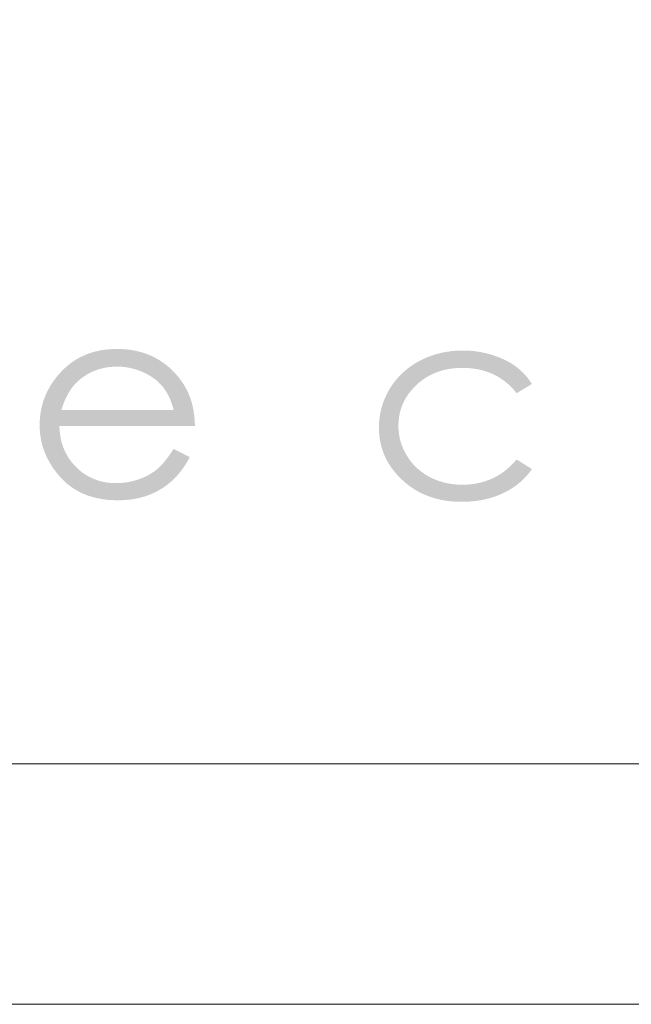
# Model space of a CAD drawing. Header units: millimetres. Extents: x -117530 to 51532, y -61772 to 24900.
# Tile 148 of 175: x 34817 to 36088, y -61772 to -59724. Entities that reach past the tile are written whole.
import ezdxf

# ---------------------------------------------------------------- set-up
doc = ezdxf.new("R2010")
doc.units = ezdxf.units.MM
doc.header["$LTSCALE"] = 254
doc.layers.get('0').update_dxf_attribs({"lineweight": 0})
doc.layers.add('aanzicht-beton', color=7, linetype='Continuous', lineweight=0)
doc.layers.add('None', color=7, linetype='Continuous', lineweight=0)

msp = doc.modelspace()

# ---------------------------------------------------------------- hatches: boundary and pattern name
at = {"layer": 'aanzicht-beton', "linetype": 'Continuous', "lineweight": 0}
h = msp.add_hatch(color=7, dxfattribs=at)
h.paths.add_polyline_path([(35136.8, -60617.1), (35170.6, -60634.2), (35170, -60635.1), (35169.5, -60636.1), (35169, -60637.1), (35168.5, -60638), (35167.9, -60639), (35167.4, -60639.9), (35166.9, -60640.8), (35166.3, -60641.8), (35165.8, -60642.7), (35165.2, -60643.6), (35164.7, -60644.5), (35164.1, -60645.5), (35163.6, -60646.4), (35163, -60647.3), (35162.5, -60648.1), (35161.9, -60649), (35161.4, -60649.9), (35160.8, -60650.8), (35160.2, -60651.7), (35159.6, -60652.5), (35159.1, -60653.4), (35158.5, -60654.2), (35157.9, -60655.1), (35157.3, -60655.9), (35156.8, -60656.7), (35156.2, -60657.6), (35155.6, -60658.4), (35155, -60659.2), (35154.4, -60660), (35153.8, -60660.8), (35153.2, -60661.6), (35152.6, -60662.4), (35152, -60663.2), (35151.4, -60664), (35150.8, -60664.7), (35150.2, -60665.5), (35149.6, -60666.3), (35149, -60667), (35148.3, -60667.8), (35147.7, -60668.5), (35147.1, -60669.3), (35146.5, -60670), (35145.8, -60670.7), (35145.2, -60671.4), (35144.6, -60672.1), (35143.9, -60672.9), (35143.3, -60673.6), (35142.7, -60674.3), (35142, -60674.9), (35141.4, -60675.6), (35140.7, -60676.3), (35140.1, -60677), (35139.4, -60677.7), (35138.8, -60678.3), (35138.1, -60679), (35137.4, -60679.6), (35136.8, -60680.3), (35136.1, -60680.9), (35135.4, -60681.5), (35134.8, -60682.2), (35134.1, -60682.8), (35133.4, -60683.4), (35132.7, -60684), (35132.1, -60684.6), (35131.4, -60685.2), (35130.7, -60685.8), (35130, -60686.4), (35129.3, -60687), (35128.6, -60687.5), (35127.9, -60688.1), (35127.2, -60688.7), (35126.5, -60689.3), (35125.8, -60689.8), (35125.1, -60690.4), (35124.4, -60690.9), (35123.7, -60691.5), (35123, -60692), (35122.2, -60692.6), (35121.5, -60693.1), (35120.8, -60693.6), (35120.1, -60694.2), (35119.3, -60694.7), (35118.6, -60695.2), (35117.9, -60695.7), (35117.1, -60696.2), (35116.4, -60696.7), (35115.7, -60697.2), (35114.9, -60697.7), (35114.2, -60698.2), (35113.4, -60698.7), (35112.7, -60699.2), (35111.9, -60699.6), (35111.1, -60700.1), (35110.4, -60700.6), (35109.6, -60701), (35108.8, -60701.5), (35108.1, -60702), (35107.3, -60702.4), (35106.5, -60702.9), (35105.8, -60703.3), (35105, -60703.7), (35104.2, -60704.2), (35103.4, -60704.6), (35102.6, -60705), (35101.8, -60705.4), (35101, -60705.8), (35100.2, -60706.3), (35099.4, -60706.7), (35098.6, -60707.1), (35097.8, -60707.5), (35097, -60707.8), (35096.2, -60708.2), (35095.4, -60708.6), (35094.6, -60709), (35093.8, -60709.4), (35093, -60709.7), (35092.1, -60710.1), (35091.3, -60710.5), (35090.5, -60710.8), (35089.6, -60711.2), (35088.8, -60711.5), (35088, -60711.8), (35087.1, -60712.2), (35086.3, -60712.5), (35085.5, -60712.8), (35084.6, -60713.2), (35083.8, -60713.5), (35082.9, -60713.8), (35082.1, -60714.1), (35081.2, -60714.4), (35080.3, -60714.7), (35079.5, -60715), (35078.6, -60715.3), (35077.7, -60715.6), (35076.8, -60715.9), (35076, -60716.2), (35075.1, -60716.4), (35074.2, -60716.7), (35073.3, -60717), (35072.4, -60717.2), (35071.5, -60717.5), (35070.6, -60717.7), (35069.7, -60717.9), (35068.8, -60718.2), (35067.9, -60718.4), (35067, -60718.6), (35066.1, -60718.9), (35065.1, -60719.1), (35064.2, -60719.3), (35063.3, -60719.5), (35062.4, -60719.7), (35061.4, -60719.9), (35060.5, -60720.1), (35059.5, -60720.3), (35058.6, -60720.5), (35057.6, -60720.6), (35056.7, -60720.8), (35055.7, -60721), (35054.8, -60721.2), (35053.8, -60721.3), (35052.8, -60721.5), (35051.9, -60721.6), (35050.9, -60721.8), (35049.9, -60721.9), (35048.9, -60722), (35047.9, -60722.2), (35047, -60722.3), (35046, -60722.4), (35045, -60722.5), (35044, -60722.6), (35043, -60722.7), (35042, -60722.8), (35041, -60722.9), (35039.9, -60723), (35038.9, -60723.1), (35037.9, -60723.2), (35036.9, -60723.3), (35035.9, -60723.3), (35034.8, -60723.4), (35033.8, -60723.5), (35032.8, -60723.5), (35031.7, -60723.6), (35030.7, -60723.6), (35029.6, -60723.7), (35028.6, -60723.7), (35027.5, -60723.7), (35026.5, -60723.8), (35025.4, -60723.8), (35024.3, -60723.8), (35023.3, -60723.8), (35022.2, -60723.8), (35021.1, -60723.8), (35018.7, -60723.8), (35016.4, -60723.8), (35014, -60723.7), (35011.7, -60723.6), (35009.4, -60723.5), (35007.1, -60723.4), (35004.8, -60723.2), (35002.5, -60723.1), (35000.3, -60722.9), (34998, -60722.6), (34995.8, -60722.4), (34993.6, -60722.1), (34991.4, -60721.8), (34989.3, -60721.5), (34987.1, -60721.2), (34985, -60720.8), (34982.9, -60720.4), (34980.7, -60720), (34978.7, -60719.6), (34976.6, -60719.1), (34974.5, -60718.6), (34972.5, -60718.1), (34970.5, -60717.6), (34968.5, -60717.1), (34966.5, -60716.5), (34964.5, -60715.9), (34962.5, -60715.3), (34960.6, -60714.6), (34958.7, -60714), (34956.8, -60713.3), (34954.9, -60712.6), (34953, -60711.8), (34951.1, -60711.1), (34949.3, -60710.3), (34947.5, -60709.5), (34945.7, -60708.6), (34943.9, -60707.8), (34942.1, -60706.9), (34940.3, -60706), (34938.6, -60705.1), (34936.8, -60704.1), (34935.1, -60703.1), (34933.4, -60702.2), (34931.8, -60701.1), (34930.1, -60700.1), (34928.4, -60699), (34926.8, -60697.9), (34925.2, -60696.8), (34923.6, -60695.7), (34922, -60694.5), (34920.4, -60693.3), (34918.9, -60692.1), (34917.4, -60690.9), (34915.8, -60689.7), (34914.3, -60688.4), (34912.9, -60687.1), (34911.4, -60685.7), (34909.9, -60684.4), (34908.5, -60683), (34907.1, -60681.6), (34905.7, -60680.2), (34904.3, -60678.8), (34902.9, -60677.3), (34901.6, -60675.8), (34900.2, -60674.3), (34898.9, -60672.8), (34897.6, -60671.3), (34896.3, -60669.8), (34895.1, -60668.3), (34893.8, -60666.7), (34892.6, -60665.2), (34891.4, -60663.6), (34890.3, -60662.1), (34889.1, -60660.5), (34888, -60659), (34886.9, -60657.4), (34885.8, -60655.8), (34884.8, -60654.2), (34883.7, -60652.6), (34882.7, -60651), (34881.7, -60649.4), (34880.7, -60647.8), (34879.8, -60646.2), (34878.8, -60644.6), (34877.9, -60643), (34877, -60641.4), (34876.1, -60639.7), (34875.3, -60638.1), (34874.4, -60636.4), (34873.6, -60634.8), (34872.8, -60633.1), (34872.1, -60631.4), (34871.3, -60629.8), (34870.6, -60628.1), (34869.9, -60626.4), (34869.2, -60624.7), (34868.6, -60623), (34867.9, -60621.3), (34867.3, -60619.6), (34866.7, -60617.9), (34866.1, -60616.2), (34865.6, -60614.4), (34865, -60612.7), (34864.5, -60610.9), (34864, -60609.2), (34863.5, -60607.4), (34863.1, -60605.7), (34862.6, -60603.9), (34862.2, -60602.2), (34861.8, -60600.4), (34861.5, -60598.6), (34861.1, -60596.8), (34860.8, -60595), (34860.5, -60593.2), (34860.2, -60591.4), (34860, -60589.6), (34859.7, -60587.8), (34859.5, -60585.9), (34859.3, -60584.1), (34859.1, -60582.3), (34859, -60580.4), (34858.8, -60578.6), (34858.7, -60576.7), (34858.6, -60574.8), (34858.5, -60573), (34858.5, -60571.1), (34858.4, -60569.2), (34858.4, -60567.3), (34858.4, -60565.6), (34858.5, -60563.8), (34858.5, -60562), (34858.6, -60560.3), (34858.7, -60558.5), (34858.8, -60556.8), (34858.9, -60555), (34859, -60553.3), (34859.2, -60551.6), (34859.3, -60549.8), (34859.5, -60548.1), (34859.7, -60546.4), (34859.9, -60544.7), (34860.2, -60543), (34860.4, -60541.3), (34860.7, -60539.6), (34861, -60538), (34861.3, -60536.3), (34861.7, -60534.6), (34862, -60533), (34862.4, -60531.3), (34862.8, -60529.7), (34863.2, -60528), (34863.6, -60526.4), (34864, -60524.7), (34864.5, -60523.1), (34864.9, -60521.5), (34865.4, -60519.9), (34865.9, -60518.3), (34866.5, -60516.7), (34867, -60515.1), (34867.6, -60513.5), (34868.1, -60511.9), (34868.7, -60510.3), (34869.4, -60508.8), (34870, -60507.2), (34870.6, -60505.6), (34871.3, -60504.1), (34872, -60502.5), (34872.7, -60501), (34873.4, -60499.5), (34874.2, -60497.9), (34874.9, -60496.4), (34875.7, -60494.9), (34876.5, -60493.4), (34877.3, -60491.9), (34878.1, -60490.4), (34879, -60488.9), (34879.8, -60487.4), (34880.7, -60485.9), (34881.6, -60484.5), (34882.5, -60483), (34883.5, -60481.5), (34884.4, -60480.1), (34885.4, -60478.6), (34886.4, -60477.2), (34887.4, -60475.7), (34888.4, -60474.3), (34889.5, -60472.9), (34890.5, -60471.5), (34891.6, -60470.1), (34892.7, -60468.6), (34893.8, -60467.2), (34895, -60465.9), (34896.4, -60464.1), (34897.9, -60462.4), (34899.4, -60460.7), (34900.9, -60459), (34902.4, -60457.3), (34903.9, -60455.7), (34905.5, -60454.1), (34907, -60452.6), (34908.6, -60451), (34910.2, -60449.5), (34911.8, -60448.1), (34913.4, -60446.6), (34915.1, -60445.2), (34916.7, -60443.8), (34918.4, -60442.4), (34920.1, -60441.1), (34921.8, -60439.8), (34923.5, -60438.5), (34925.2, -60437.2), (34927, -60436), (34928.7, -60434.8), (34930.5, -60433.6), (34932.3, -60432.5), (34934.1, -60431.3), (34935.9, -60430.2), (34937.8, -60429.2), (34939.6, -60428.1), (34941.5, -60427.1), (34943.4, -60426.1), (34945.3, -60425.2), (34947.2, -60424.3), (34949.1, -60423.4), (34951, -60422.5), (34953, -60421.6), (34955, -60420.8), (34957, -60420), (34959, -60419.3), (34961, -60418.6), (34963, -60417.8), (34965.1, -60417.2), (34967.2, -60416.5), (34969.2, -60415.9), (34971.3, -60415.3), (34973.4, -60414.7), (34975.6, -60414.2), (34977.7, -60413.7), (34979.9, -60413.2), (34982.1, -60412.7), (34984.2, -60412.3), (34986.4, -60411.9), (34988.7, -60411.5), (34990.9, -60411.2), (34993.2, -60410.9), (34995.4, -60410.6), (34997.7, -60410.3), (35000, -60410.1), (35002.3, -60409.9), (35004.6, -60409.7), (35007, -60409.5), (35009.3, -60409.4), (35011.7, -60409.3), (35014.1, -60409.3), (35016.5, -60409.2), (35018.9, -60409.2), (35021.4, -60409.2), (35023.9, -60409.3), (35026.3, -60409.3), (35028.8, -60409.4), (35031.2, -60409.6), (35033.6, -60409.7), (35036, -60409.9), (35038.4, -60410.1), (35040.8, -60410.3), (35043.1, -60410.6), (35045.5, -60410.9), (35047.8, -60411.2), (35050.1, -60411.6), (35052.4, -60412), (35054.6, -60412.4), (35056.9, -60412.8), (35059.1, -60413.3), (35061.3, -60413.8), (35063.6, -60414.3), (35065.7, -60414.9), (35067.9, -60415.5), (35070.1, -60416.1), (35072.2, -60416.7), (35074.4, -60417.4), (35076.5, -60418.1), (35078.6, -60418.8), (35080.6, -60419.5), (35082.7, -60420.3), (35084.8, -60421.1), (35086.8, -60422), (35088.8, -60422.8), (35090.8, -60423.7), (35092.8, -60424.6), (35094.8, -60425.6), (35096.7, -60426.6), (35098.7, -60427.6), (35100.6, -60428.6), (35102.5, -60429.7), (35104.4, -60430.8), (35106.3, -60431.9), (35108.1, -60433), (35110, -60434.2), (35111.8, -60435.4), (35113.6, -60436.6), (35115.4, -60437.9), (35117.2, -60439.2), (35119, -60440.5), (35120.7, -60441.9), (35122.5, -60443.2), (35124.2, -60444.6), (35125.9, -60446.1), (35127.6, -60447.5), (35129.3, -60449), (35130.9, -60450.5), (35132.6, -60452.1), (35134.2, -60453.6), (35135.8, -60455.3), (35137.4, -60456.9), (35139, -60458.5), (35140.5, -60460.2), (35142.1, -60461.9), (35143.6, -60463.7), (35145.1, -60465.5), (35146.6, -60467.3), (35147.7, -60468.5), (35148.7, -60469.8), (35149.7, -60471.1), (35150.7, -60472.5), (35151.7, -60473.8), (35152.7, -60475.1), (35153.6, -60476.5), (35154.6, -60477.8), (35155.5, -60479.2), (35156.4, -60480.6), (35157.3, -60482), (35158.2, -60483.3), (35159, -60484.8), (35159.9, -60486.2), (35160.7, -60487.6), (35161.5, -60489), (35162.3, -60490.5), (35163.1, -60491.9), (35163.8, -60493.4), (35164.6, -60494.9), (35165.3, -60496.4), (35166, -60497.8), (35166.7, -60499.4), (35167.4, -60500.9), (35168, -60502.4), (35168.7, -60503.9), (35169.3, -60505.5), (35169.9, -60507), (35170.5, -60508.6), (35171.1, -60510.2), (35171.7, -60511.8), (35172.2, -60513.3), (35172.7, -60515), (35173.3, -60516.6), (35173.8, -60518.2), (35174.2, -60519.8), (35174.7, -60521.5), (35175.2, -60523.1), (35175.6, -60524.8), (35176, -60526.5), (35176.4, -60528.1), (35176.8, -60529.8), (35177.2, -60531.5), (35177.5, -60533.3), (35177.8, -60535), (35178.2, -60536.7), (35178.5, -60538.5), (35178.8, -60540.2), (35179, -60542), (35179.3, -60543.7), (35179.5, -60545.5), (35179.7, -60547.3), (35179.9, -60549.1), (35180.1, -60550.9), (35180.3, -60552.8), (35180.5, -60554.6), (35180.6, -60556.4), (35180.7, -60558.3), (35180.8, -60560.2), (35180.9, -60562), (35181, -60563.9), (35181.1, -60565.8), (35181.1, -60567.7), (35181.1, -60569.6), (34899.5, -60569.6), (34899.6, -60571.2), (34899.6, -60572.8), (34899.7, -60574.5), (34899.8, -60576), (34899.9, -60577.6), (34900, -60579.2), (34900.1, -60580.8), (34900.3, -60582.3), (34900.5, -60583.9), (34900.7, -60585.4), (34900.9, -60587), (34901.1, -60588.5), (34901.3, -60590), (34901.6, -60591.5), (34901.8, -60593), (34902.1, -60594.5), (34902.4, -60595.9), (34902.7, -60597.4), (34903.1, -60598.9), (34903.4, -60600.3), (34903.8, -60601.7), (34904.1, -60603.2), (34904.5, -60604.6), (34904.9, -60606), (34905.4, -60607.4), (34905.8, -60608.8), (34906.3, -60610.2), (34906.7, -60611.6), (34907.2, -60612.9), (34907.7, -60614.3), (34908.3, -60615.6), (34908.8, -60617), (34909.3, -60618.3), (34909.9, -60619.6), (34910.5, -60620.9), (34911.1, -60622.2), (34911.7, -60623.5), (34912.3, -60624.8), (34913, -60626.1), (34913.7, -60627.3), (34914.3, -60628.6), (34915, -60629.8), (34915.7, -60631.1), (34916.5, -60632.3), (34917.2, -60633.5), (34918, -60634.7), (34918.7, -60635.9), (34919.5, -60637.1), (34920.3, -60638.3), (34921.2, -60639.5), (34922, -60640.6), (34922.9, -60641.8), (34923.7, -60642.9), (34924.6, -60644.1), (34925.5, -60645.2), (34926.4, -60646.3), (34927.4, -60647.4), (34928.3, -60648.5), (34929.3, -60649.6), (34930.3, -60650.7), (34931.3, -60651.8), (34932.3, -60652.8), (34933.3, -60653.9), (34934.3, -60654.9), (34935.4, -60656), (34936.5, -60657), (34937.5, -60658), (34938.6, -60659), (34939.7, -60659.9), (34940.8, -60660.9), (34941.9, -60661.8), (34943, -60662.7), (34944.1, -60663.6), (34945.3, -60664.5), (34946.4, -60665.4), (34947.5, -60666.3), (34948.7, -60667.1), (34949.8, -60667.9), (34951, -60668.7), (34952.2, -60669.5), (34953.4, -60670.3), (34954.5, -60671), (34955.7, -60671.8), (34956.9, -60672.5), (34958.2, -60673.2), (34959.4, -60673.9), (34960.6, -60674.6), (34961.8, -60675.2), (34963.1, -60675.9), (34964.3, -60676.5), (34965.6, -60677.1), (34966.9, -60677.7), (34968.1, -60678.3), (34969.4, -60678.8), (34970.7, -60679.4), (34972, -60679.9), (34973.3, -60680.4), (34974.6, -60680.9), (34975.9, -60681.4), (34977.3, -60681.9), (34978.6, -60682.3), (34979.9, -60682.7), (34981.3, -60683.2), (34982.6, -60683.5), (34984, -60683.9), (34985.4, -60684.3), (34986.8, -60684.6), (34988.2, -60685), (34989.5, -60685.3), (34991, -60685.6), (34992.4, -60685.9), (34993.8, -60686.1), (34995.2, -60686.4), (34996.6, -60686.6), (34998.1, -60686.9), (34999.5, -60687.1), (35001, -60687.2), (35002.5, -60687.4), (35003.9, -60687.6), (35005.4, -60687.7), (35006.9, -60687.8), (35008.4, -60687.9), (35009.9, -60688), (35011.4, -60688.1), (35012.9, -60688.2), (35014.5, -60688.2), (35016, -60688.2), (35017.6, -60688.2), (35018.3, -60688.2), (35019, -60688.2), (35019.8, -60688.2), (35020.5, -60688.2), (35021.3, -60688.2), (35022, -60688.2), (35022.8, -60688.1), (35023.5, -60688.1), (35024.3, -60688.1), (35025, -60688), (35025.7, -60688), (35026.5, -60688), (35027.2, -60687.9), (35028, -60687.9), (35028.7, -60687.8), (35029.4, -60687.7), (35030.2, -60687.7), (35030.9, -60687.6), (35031.6, -60687.5), (35032.4, -60687.5), (35033.1, -60687.4), (35033.8, -60687.3), (35034.6, -60687.2), (35035.3, -60687.1), (35036, -60687), (35036.8, -60686.9), (35037.5, -60686.8), (35038.2, -60686.7), (35038.9, -60686.6), (35039.7, -60686.5), (35040.4, -60686.4), (35041.1, -60686.3), (35041.9, -60686.1), (35042.6, -60686), (35043.3, -60685.9), (35044, -60685.7), (35044.8, -60685.6), (35045.5, -60685.4), (35046.2, -60685.3), (35046.9, -60685.1), (35047.6, -60685), (35048.4, -60684.8), (35049.1, -60684.7), (35049.8, -60684.5), (35050.5, -60684.3), (35051.2, -60684.1), (35052, -60684), (35052.7, -60683.8), (35053.4, -60683.6), (35054.1, -60683.4), (35054.8, -60683.2), (35055.5, -60683), (35056.3, -60682.8), (35057, -60682.6), (35057.7, -60682.4), (35058.4, -60682.2), (35059.1, -60682), (35059.8, -60681.7), (35060.5, -60681.5), (35061.2, -60681.3), (35061.9, -60681), (35062.6, -60680.8), (35063.4, -60680.6), (35064.1, -60680.3), (35064.8, -60680.1), (35065.5, -60679.8), (35066.2, -60679.6), (35066.9, -60679.3), (35067.5, -60679.1), (35068.2, -60678.8), (35068.9, -60678.5), (35069.6, -60678.3), (35070.3, -60678), (35071, -60677.7), (35071.6, -60677.5), (35072.3, -60677.2), (35073, -60676.9), (35073.6, -60676.6), (35074.3, -60676.3), (35074.9, -60676), (35075.6, -60675.8), (35076.2, -60675.5), (35076.9, -60675.2), (35077.5, -60674.9), (35078.2, -60674.6), (35078.8, -60674.3), (35079.4, -60674), (35080.1, -60673.7), (35080.7, -60673.4), (35081.3, -60673), (35081.9, -60672.7), (35082.5, -60672.4), (35083.2, -60672.1), (35083.8, -60671.8), (35084.4, -60671.4), (35085, -60671.1), (35085.6, -60670.8), (35086.2, -60670.5), (35086.8, -60670.1), (35087.3, -60669.8), (35087.9, -60669.4), (35088.5, -60669.1), (35089.1, -60668.8), (35089.7, -60668.4), (35090.2, -60668.1), (35090.8, -60667.7), (35091.4, -60667.4), (35091.9, -60667), (35092.5, -60666.6), (35093.1, -60666.3), (35093.6, -60665.9), (35094.2, -60665.5), (35094.7, -60665.2), (35095.2, -60664.8), (35095.8, -60664.4), (35096.3, -60664.1), (35096.9, -60663.7), (35097.4, -60663.3), (35097.9, -60662.9), (35098.4, -60662.5), (35099, -60662.1), (35099.5, -60661.7), (35100, -60661.3), (35100.5, -60660.9), (35101, -60660.5), (35101.5, -60660.1), (35102, -60659.7), (35102.5, -60659.3), (35103, -60658.9), (35103.5, -60658.5), (35104, -60658.1), (35104.5, -60657.6), (35105, -60657.2), (35105.5, -60656.7), (35106, -60656.3), (35106.5, -60655.8), (35107, -60655.3), (35107.5, -60654.8), (35108, -60654.4), (35108.5, -60653.9), (35109, -60653.3), (35109.5, -60652.8), (35110.1, -60652.3), (35110.6, -60651.8), (35111.1, -60651.2), (35111.6, -60650.7), (35112.1, -60650.1), (35112.6, -60649.6), (35113.2, -60649), (35113.7, -60648.4), (35114.2, -60647.8), (35114.7, -60647.2), (35115.3, -60646.6), (35115.8, -60646), (35116.3, -60645.4), (35116.9, -60644.8), (35117.4, -60644.2), (35117.9, -60643.5), (35118.4, -60642.9), (35119, -60642.2), (35119.5, -60641.6), (35120.1, -60640.9), (35120.6, -60640.2), (35121.1, -60639.5), (35121.7, -60638.8), (35122.2, -60638.1), (35122.8, -60637.4), (35123.3, -60636.7), (35123.9, -60636), (35124.4, -60635.2), (35124.9, -60634.5), (35125.5, -60633.7), (35126, -60633), (35126.6, -60632.2), (35127.2, -60631.4), (35127.7, -60630.6), (35128.3, -60629.9), (35128.8, -60629.1), (35129.4, -60628.3), (35129.9, -60627.4), (35130.5, -60626.6), (35131.1, -60625.8), (35131.6, -60624.9), (35132.2, -60624.1), (35132.8, -60623.3), (35133.3, -60622.4), (35133.9, -60621.5), (35134.5, -60620.6), (35135, -60619.8), (35135.6, -60618.9), (35136.2, -60618)])
h.paths.add_polyline_path([(35137.1, -60536.3), (35136.9, -60535.3), (35136.6, -60534.4), (35136.4, -60533.4), (35136.1, -60532.5), (35135.8, -60531.5), (35135.5, -60530.6), (35135.3, -60529.7), (35135, -60528.8), (35134.7, -60527.9), (35134.4, -60526.9), (35134.1, -60526), (35133.8, -60525.2), (35133.5, -60524.3), (35133.2, -60523.4), (35132.9, -60522.5), (35132.6, -60521.6), (35132.3, -60520.8), (35132, -60519.9), (35131.7, -60519.1), (35131.4, -60518.2), (35131, -60517.4), (35130.7, -60516.5), (35130.4, -60515.7), (35130, -60514.9), (35129.7, -60514.1), (35129.4, -60513.3), (35129, -60512.5), (35128.7, -60511.7), (35128.3, -60510.9), (35127.9, -60510.1), (35127.6, -60509.3), (35127.2, -60508.5), (35126.8, -60507.8), (35126.5, -60507), (35126.1, -60506.2), (35125.7, -60505.5), (35125.3, -60504.7), (35124.9, -60504), (35124.6, -60503.3), (35124.2, -60502.6), (35123.8, -60501.8), (35123.4, -60501.1), (35123, -60500.4), (35122.5, -60499.7), (35122.1, -60499), (35121.7, -60498.3), (35121.3, -60497.6), (35120.9, -60497), (35120.5, -60496.3), (35120, -60495.6), (35119.6, -60495), (35119.1, -60494.3), (35118.7, -60493.7), (35118.3, -60493), (35117.8, -60492.4), (35117.4, -60491.8), (35116.9, -60491.2), (35116.5, -60490.5), (35116, -60489.9), (35115.5, -60489.3), (35115.1, -60488.7), (35114.6, -60488.1), (35114.1, -60487.5), (35113.6, -60487), (35113.1, -60486.4), (35112.6, -60485.8), (35112.2, -60485.3), (35111.7, -60484.7), (35111.2, -60484.1), (35110.6, -60483.6), (35110.1, -60483), (35109.6, -60482.5), (35109.1, -60481.9), (35108.6, -60481.4), (35108, -60480.8), (35107.5, -60480.3), (35106.9, -60479.8), (35106.4, -60479.2), (35105.8, -60478.7), (35105.3, -60478.2), (35104.7, -60477.7), (35104.2, -60477.2), (35103.6, -60476.6), (35103, -60476.1), (35102.4, -60475.6), (35101.8, -60475.1), (35101.2, -60474.6), (35100.7, -60474.1), (35100, -60473.6), (35099.4, -60473.2), (35098.8, -60472.7), (35098.2, -60472.2), (35097.6, -60471.7), (35097, -60471.2), (35096.3, -60470.8), (35095.7, -60470.3), (35095.1, -60469.8), (35094.4, -60469.4), (35093.8, -60468.9), (35093.1, -60468.5), (35092.5, -60468), (35091.8, -60467.6), (35091.1, -60467.1), (35090.4, -60466.7), (35089.8, -60466.3), (35089.1, -60465.8), (35088.4, -60465.4), (35087.7, -60465), (35087, -60464.6), (35086.3, -60464.1), (35085.6, -60463.7), (35084.9, -60463.3), (35084.2, -60462.9), (35083.4, -60462.5), (35082.7, -60462.1), (35082, -60461.7), (35081.2, -60461.3), (35080.5, -60460.9), (35079.8, -60460.5), (35079, -60460.1), (35078.2, -60459.8), (35077.5, -60459.4), (35076.7, -60459), (35075.9, -60458.7), (35075.2, -60458.3), (35074.4, -60457.9), (35073.6, -60457.6), (35072.8, -60457.2), (35072, -60456.9), (35071.2, -60456.5), (35070.4, -60456.2), (35069.6, -60455.8), (35068.8, -60455.5), (35068, -60455.2), (35067.2, -60454.9), (35066.4, -60454.6), (35065.6, -60454.3), (35064.8, -60454), (35064, -60453.7), (35063.2, -60453.4), (35062.4, -60453.1), (35061.6, -60452.8), (35060.8, -60452.5), (35060, -60452.3), (35059.1, -60452), (35058.3, -60451.8), (35057.5, -60451.5), (35056.7, -60451.3), (35055.9, -60451), (35055.1, -60450.8), (35054.2, -60450.6), (35053.4, -60450.3), (35052.6, -60450.1), (35051.8, -60449.9), (35050.9, -60449.7), (35050.1, -60449.5), (35049.3, -60449.3), (35048.5, -60449.1), (35047.6, -60448.9), (35046.8, -60448.7), (35046, -60448.6), (35045.1, -60448.4), (35044.3, -60448.2), (35043.4, -60448.1), (35042.6, -60447.9), (35041.8, -60447.8), (35040.9, -60447.6), (35040.1, -60447.5), (35039.2, -60447.4), (35038.4, -60447.2), (35037.5, -60447.1), (35036.7, -60447), (35035.8, -60446.9), (35035, -60446.8), (35034.1, -60446.7), (35033.3, -60446.6), (35032.4, -60446.5), (35031.6, -60446.5), (35030.7, -60446.4), (35029.9, -60446.3), (35029, -60446.2), (35028.1, -60446.2), (35027.3, -60446.1), (35026.4, -60446.1), (35025.6, -60446), (35024.7, -60446), (35023.8, -60446), (35022.9, -60446), (35022.1, -60445.9), (35021.2, -60445.9), (35020.3, -60445.9), (35019.5, -60445.9), (35018, -60445.9), (35016.6, -60445.9), (35015.2, -60446), (35013.7, -60446), (35012.3, -60446.1), (35010.9, -60446.2), (35009.5, -60446.3), (35008.1, -60446.4), (35006.7, -60446.5), (35005.4, -60446.6), (35004, -60446.8), (35002.6, -60446.9), (35001.3, -60447.1), (34999.9, -60447.3), (34998.5, -60447.5), (34997.2, -60447.7), (34995.9, -60447.9), (34994.5, -60448.2), (34993.2, -60448.4), (34991.9, -60448.7), (34990.6, -60449), (34989.3, -60449.3), (34988, -60449.6), (34986.7, -60449.9), (34985.4, -60450.2), (34984.1, -60450.6), (34982.8, -60451), (34981.6, -60451.3), (34980.3, -60451.7), (34979.1, -60452.2), (34977.8, -60452.6), (34976.6, -60453), (34975.3, -60453.5), (34974.1, -60453.9), (34972.9, -60454.4), (34971.7, -60454.9), (34970.4, -60455.4), (34969.2, -60455.9), (34968, -60456.5), (34966.8, -60457), (34965.7, -60457.6), (34964.5, -60458.1), (34963.3, -60458.7), (34962.1, -60459.3), (34961, -60459.9), (34959.8, -60460.6), (34958.7, -60461.2), (34957.5, -60461.9), (34956.4, -60462.6), (34955.3, -60463.2), (34954.2, -60463.9), (34953, -60464.7), (34951.9, -60465.4), (34950.8, -60466.1), (34949.7, -60466.9), (34948.6, -60467.6), (34947.6, -60468.4), (34946.5, -60469.2), (34945.4, -60470), (34944.3, -60470.9), (34943.3, -60471.7), (34942.2, -60472.6), (34941.2, -60473.4), (34940.1, -60474.3), (34939.4, -60474.9), (34938.6, -60475.6), (34937.9, -60476.3), (34937.2, -60477), (34936.4, -60477.7), (34935.7, -60478.4), (34935, -60479.1), (34934.3, -60479.8), (34933.6, -60480.5), (34932.9, -60481.3), (34932.2, -60482), (34931.5, -60482.8), (34930.8, -60483.5), (34930.1, -60484.3), (34929.4, -60485.1), (34928.8, -60485.9), (34928.1, -60486.7), (34927.5, -60487.6), (34926.8, -60488.4), (34926.2, -60489.2), (34925.5, -60490.1), (34924.9, -60490.9), (34924.3, -60491.8), (34923.6, -60492.7), (34923, -60493.6), (34922.4, -60494.5), (34921.8, -60495.4), (34921.2, -60496.3), (34920.6, -60497.3), (34920, -60498.2), (34919.5, -60499.2), (34918.9, -60500.1), (34918.3, -60501.1), (34917.7, -60502.1), (34917.2, -60503.1), (34916.6, -60504.1), (34916.1, -60505.1), (34915.6, -60506.1), (34915, -60507.2), (34914.5, -60508.2), (34914, -60509.3), (34913.4, -60510.3), (34912.9, -60511.4), (34912.4, -60512.5), (34911.9, -60513.6), (34911.4, -60514.7), (34910.9, -60515.8), (34910.5, -60516.9), (34910, -60518.1), (34909.5, -60519.2), (34909, -60520.4), (34908.6, -60521.5), (34908.1, -60522.7), (34907.7, -60523.9), (34907.2, -60525.1), (34906.8, -60526.3), (34906.4, -60527.5), (34906, -60528.7), (34905.5, -60530), (34905.1, -60531.2), (34904.7, -60532.5), (34904.3, -60533.7), (34903.9, -60535), (34903.5, -60536.3)])
msp.add_hatch(color=7, dxfattribs=at).paths.add_polyline_path([(35881.8, -60482.1), (35850, -60501.1), (35848.7, -60499.5), (35847.3, -60497.9), (35846, -60496.3), (35844.7, -60494.7), (35843.3, -60493.2), (35841.9, -60491.7), (35840.5, -60490.2), (35839.1, -60488.8), (35837.7, -60487.4), (35836.3, -60486), (35834.8, -60484.6), (35833.4, -60483.2), (35831.9, -60481.9), (35830.4, -60480.6), (35828.9, -60479.4), (35827.4, -60478.1), (35825.8, -60476.9), (35824.3, -60475.7), (35822.7, -60474.5), (35821.1, -60473.4), (35819.6, -60472.3), (35817.9, -60471.2), (35816.3, -60470.1), (35814.7, -60469.1), (35813, -60468.1), (35811.4, -60467.1), (35809.7, -60466.1), (35808, -60465.2), (35806.3, -60464.3), (35804.5, -60463.4), (35802.8, -60462.5), (35801, -60461.7), (35799.3, -60460.9), (35797.5, -60460.1), (35795.7, -60459.4), (35793.9, -60458.6), (35792, -60457.9), (35790.2, -60457.2), (35788.3, -60456.6), (35786.4, -60456), (35784.6, -60455.4), (35782.6, -60454.8), (35780.7, -60454.2), (35778.8, -60453.7), (35776.8, -60453.2), (35774.9, -60452.7), (35772.9, -60452.3), (35770.9, -60451.9), (35768.9, -60451.5), (35766.9, -60451.1), (35764.8, -60450.7), (35762.8, -60450.4), (35760.7, -60450.1), (35758.6, -60449.8), (35756.5, -60449.6), (35754.4, -60449.4), (35752.3, -60449.2), (35750.2, -60449), (35748, -60448.9), (35745.8, -60448.8), (35743.7, -60448.7), (35741.5, -60448.6), (35739.2, -60448.6), (35737, -60448.6), (35735.2, -60448.6), (35733.5, -60448.6), (35731.7, -60448.6), (35729.9, -60448.7), (35728.2, -60448.8), (35726.5, -60448.9), (35724.7, -60449), (35723, -60449.1), (35721.3, -60449.3), (35719.6, -60449.4), (35717.9, -60449.6), (35716.3, -60449.8), (35714.6, -60450), (35712.9, -60450.3), (35711.3, -60450.5), (35709.6, -60450.8), (35708, -60451), (35706.4, -60451.3), (35704.8, -60451.7), (35703.2, -60452), (35701.6, -60452.4), (35700, -60452.7), (35698.4, -60453.1), (35696.9, -60453.5), (35695.3, -60453.9), (35693.8, -60454.4), (35692.2, -60454.8), (35690.7, -60455.3), (35689.2, -60455.8), (35687.7, -60456.3), (35686.2, -60456.8), (35684.7, -60457.4), (35683.2, -60457.9), (35681.7, -60458.5), (35680.3, -60459.1), (35678.8, -60459.7), (35677.4, -60460.3), (35675.9, -60461), (35674.5, -60461.6), (35673.1, -60462.3), (35671.7, -60463), (35670.3, -60463.7), (35668.9, -60464.4), (35667.6, -60465.2), (35666.2, -60466), (35664.8, -60466.7), (35663.5, -60467.5), (35662.1, -60468.4), (35660.8, -60469.2), (35659.5, -60470), (35658.2, -60470.9), (35656.9, -60471.8), (35655.6, -60472.7), (35654.3, -60473.6), (35653, -60474.5), (35651.8, -60475.5), (35650.5, -60476.5), (35649.3, -60477.5), (35648.1, -60478.5), (35646.8, -60479.5), (35645.6, -60480.5), (35644.4, -60481.6), (35643.2, -60482.6), (35642, -60483.7), (35640.9, -60484.8), (35639.7, -60486), (35638.6, -60487.1), (35637.5, -60488.2), (35636.4, -60489.3), (35635.3, -60490.5), (35634.2, -60491.6), (35633.2, -60492.8), (35632.2, -60493.9), (35631.1, -60495.1), (35630.2, -60496.3), (35629.2, -60497.5), (35628.2, -60498.6), (35627.3, -60499.8), (35626.4, -60501.1), (35625.5, -60502.3), (35624.6, -60503.5), (35623.8, -60504.7), (35622.9, -60506), (35622.1, -60507.2), (35621.3, -60508.4), (35620.5, -60509.7), (35619.8, -60511), (35619, -60512.2), (35618.3, -60513.5), (35617.6, -60514.8), (35616.9, -60516.1), (35616.2, -60517.4), (35615.5, -60518.7), (35614.9, -60520), (35614.3, -60521.4), (35613.7, -60522.7), (35613.1, -60524), (35612.5, -60525.4), (35612, -60526.7), (35611.5, -60528.1), (35611, -60529.5), (35610.5, -60530.8), (35610, -60532.2), (35609.6, -60533.6), (35609.1, -60535), (35608.7, -60536.4), (35608.3, -60537.8), (35607.9, -60539.2), (35607.6, -60540.7), (35607.2, -60542.1), (35606.9, -60543.5), (35606.6, -60545), (35606.3, -60546.4), (35606.1, -60547.9), (35605.8, -60549.4), (35605.6, -60550.9), (35605.4, -60552.3), (35605.2, -60553.8), (35605, -60555.3), (35604.8, -60556.9), (35604.7, -60558.4), (35604.6, -60559.9), (35604.5, -60561.4), (35604.4, -60563), (35604.3, -60564.5), (35604.3, -60566.1), (35604.3, -60567.6), (35604.2, -60569.2), (35604.2, -60570.2), (35604.3, -60571.2), (35604.3, -60572.2), (35604.3, -60573.3), (35604.3, -60574.3), (35604.4, -60575.3), (35604.5, -60576.3), (35604.5, -60577.3), (35604.6, -60578.3), (35604.7, -60579.3), (35604.8, -60580.3), (35604.9, -60581.3), (35605, -60582.3), (35605.1, -60583.3), (35605.2, -60584.3), (35605.3, -60585.3), (35605.5, -60586.3), (35605.6, -60587.3), (35605.8, -60588.3), (35605.9, -60589.2), (35606.1, -60590.2), (35606.3, -60591.2), (35606.5, -60592.2), (35606.7, -60593.2), (35606.9, -60594.1), (35607.1, -60595.1), (35607.3, -60596.1), (35607.6, -60597.1), (35607.8, -60598), (35608.1, -60599), (35608.3, -60600), (35608.6, -60600.9), (35608.9, -60601.9), (35609.2, -60602.8), (35609.4, -60603.8), (35609.7, -60604.7), (35610.1, -60605.7), (35610.4, -60606.7), (35610.7, -60607.6), (35611, -60608.5), (35611.4, -60609.5), (35611.7, -60610.4), (35612.1, -60611.4), (35612.5, -60612.3), (35612.8, -60613.3), (35613.2, -60614.2), (35613.6, -60615.1), (35614, -60616.1), (35614.4, -60617), (35614.9, -60617.9), (35615.3, -60618.8), (35615.7, -60619.8), (35616.2, -60620.7), (35616.6, -60621.6), (35617.1, -60622.5), (35617.6, -60623.5), (35618, -60624.4), (35618.5, -60625.3), (35619, -60626.2), (35619.5, -60627.1), (35620, -60628), (35620.6, -60628.9), (35621.1, -60629.8), (35621.6, -60630.7), (35622.2, -60631.6), (35622.7, -60632.5), (35623.3, -60633.4), (35623.9, -60634.3), (35624.4, -60635.2), (35625, -60636), (35625.6, -60636.9), (35626.2, -60637.7), (35626.8, -60638.6), (35627.4, -60639.4), (35628, -60640.3), (35628.6, -60641.1), (35629.2, -60641.9), (35629.9, -60642.7), (35630.5, -60643.5), (35631.1, -60644.3), (35631.8, -60645.1), (35632.4, -60645.9), (35633.1, -60646.7), (35633.8, -60647.5), (35634.4, -60648.3), (35635.1, -60649), (35635.8, -60649.8), (35636.5, -60650.5), (35637.2, -60651.3), (35637.9, -60652), (35638.6, -60652.8), (35639.3, -60653.5), (35640, -60654.2), (35640.8, -60654.9), (35641.5, -60655.6), (35642.2, -60656.3), (35643, -60657), (35643.8, -60657.7), (35644.5, -60658.4), (35645.3, -60659.1), (35646.1, -60659.8), (35646.8, -60660.4), (35647.6, -60661.1), (35648.4, -60661.7), (35649.2, -60662.4), (35650, -60663), (35650.8, -60663.7), (35651.6, -60664.3), (35652.5, -60664.9), (35653.3, -60665.5), (35654.1, -60666.1), (35655, -60666.7), (35655.8, -60667.3), (35656.7, -60667.9), (35657.6, -60668.5), (35658.4, -60669.1), (35659.3, -60669.7), (35660.2, -60670.2), (35661.1, -60670.8), (35662, -60671.3), (35662.9, -60671.9), (35663.8, -60672.4), (35664.7, -60672.9), (35665.6, -60673.5), (35666.5, -60674), (35667.5, -60674.5), (35668.4, -60675), (35669.3, -60675.5), (35670.3, -60676), (35671.2, -60676.5), (35672.2, -60677), (35673.2, -60677.4), (35674.1, -60677.9), (35675.1, -60678.4), (35676.1, -60678.8), (35677, -60679.2), (35678, -60679.7), (35679, -60680.1), (35680, -60680.5), (35681, -60680.9), (35682, -60681.3), (35683, -60681.7), (35684, -60682.1), (35685, -60682.5), (35686, -60682.9), (35687, -60683.2), (35688, -60683.6), (35689, -60683.9), (35690, -60684.3), (35691, -60684.6), (35692.1, -60684.9), (35693.1, -60685.2), (35694.1, -60685.5), (35695.2, -60685.8), (35696.2, -60686.1), (35697.3, -60686.4), (35698.3, -60686.7), (35699.4, -60687), (35700.4, -60687.2), (35701.5, -60687.5), (35702.6, -60687.7), (35703.6, -60687.9), (35704.7, -60688.2), (35705.8, -60688.4), (35706.8, -60688.6), (35707.9, -60688.8), (35709, -60689), (35710.1, -60689.2), (35711.2, -60689.4), (35712.3, -60689.6), (35713.4, -60689.7), (35714.5, -60689.9), (35715.6, -60690), (35716.7, -60690.2), (35717.8, -60690.3), (35718.9, -60690.5), (35720.1, -60690.6), (35721.2, -60690.7), (35722.3, -60690.8), (35723.4, -60690.9), (35724.6, -60691), (35725.7, -60691.1), (35726.9, -60691.1), (35728, -60691.2), (35729.2, -60691.3), (35730.3, -60691.3), (35731.5, -60691.4), (35732.6, -60691.4), (35733.8, -60691.4), (35735, -60691.4), (35736.1, -60691.4), (35737.3, -60691.4), (35739.4, -60691.4), (35741.6, -60691.4), (35743.7, -60691.3), (35745.8, -60691.2), (35747.9, -60691.1), (35750, -60691), (35752.1, -60690.8), (35754.1, -60690.6), (35756.2, -60690.4), (35758.2, -60690.2), (35760.3, -60689.9), (35762.3, -60689.6), (35764.3, -60689.3), (35766.3, -60688.9), (35768.2, -60688.6), (35770.2, -60688.2), (35772.2, -60687.7), (35774.1, -60687.3), (35776, -60686.8), (35777.9, -60686.3), (35779.8, -60685.8), (35781.7, -60685.2), (35783.6, -60684.7), (35785.5, -60684.1), (35787.3, -60683.4), (35789.2, -60682.8), (35791, -60682.1), (35792.8, -60681.4), (35794.6, -60680.7), (35796.4, -60679.9), (35798.2, -60679.1), (35800, -60678.3), (35801.7, -60677.5), (35803.4, -60676.6), (35805.2, -60675.7), (35806.9, -60674.8), (35808.6, -60673.9), (35810.3, -60672.9), (35812, -60671.9), (35813.6, -60670.9), (35815.3, -60669.9), (35816.9, -60668.8), (35818.6, -60667.7), (35820.2, -60666.6), (35821.8, -60665.5), (35823.4, -60664.3), (35825, -60663.1), (35826.5, -60661.9), (35828.1, -60660.7), (35829.6, -60659.4), (35831.2, -60658.1), (35832.7, -60656.8), (35834.2, -60655.4), (35835.7, -60654.1), (35837.2, -60652.7), (35838.6, -60651.2), (35840.1, -60649.8), (35841.5, -60648.3), (35843, -60646.8), (35844.4, -60645.3), (35845.8, -60643.7), (35847.2, -60642.1), (35848.6, -60640.5), (35850, -60638.9), (35881.8, -60659), (35881.1, -60660.1), (35880.3, -60661.1), (35879.6, -60662), (35878.9, -60663), (35878.2, -60664), (35877.4, -60665), (35876.7, -60665.9), (35875.9, -60666.9), (35875.2, -60667.9), (35874.4, -60668.8), (35873.6, -60669.7), (35872.8, -60670.7), (35872, -60671.6), (35871.2, -60672.5), (35870.4, -60673.4), (35869.6, -60674.3), (35868.8, -60675.2), (35867.9, -60676.1), (35867.1, -60677), (35866.3, -60677.8), (35865.4, -60678.7), (35864.5, -60679.6), (35863.7, -60680.4), (35862.8, -60681.3), (35861.9, -60682.1), (35861, -60682.9), (35860.1, -60683.8), (35859.2, -60684.6), (35858.3, -60685.4), (35857.4, -60686.2), (35856.4, -60687), (35855.5, -60687.8), (35854.6, -60688.5), (35853.6, -60689.3), (35852.7, -60690.1), (35851.7, -60690.8), (35850.7, -60691.6), (35849.7, -60692.3), (35848.7, -60693.1), (35847.8, -60693.8), (35846.7, -60694.5), (35845.7, -60695.2), (35844.7, -60695.9), (35843.7, -60696.7), (35842.7, -60697.3), (35841.6, -60698), (35840.6, -60698.7), (35839.5, -60699.4), (35838.4, -60700.1), (35837.4, -60700.7), (35836.3, -60701.4), (35835.2, -60702), (35834.1, -60702.7), (35833, -60703.3), (35831.9, -60703.9), (35830.8, -60704.5), (35829.7, -60705.1), (35828.5, -60705.7), (35827.4, -60706.3), (35826.2, -60706.9), (35825.1, -60707.5), (35823.9, -60708.1), (35822.8, -60708.6), (35821.6, -60709.2), (35820.4, -60709.8), (35819.2, -60710.3), (35818, -60710.8), (35816.8, -60711.4), (35815.6, -60711.9), (35814.4, -60712.4), (35813.2, -60712.9), (35812, -60713.4), (35810.7, -60713.9), (35809.5, -60714.3), (35808.3, -60714.8), (35807, -60715.3), (35805.8, -60715.7), (35804.6, -60716.2), (35803.3, -60716.6), (35802, -60717), (35800.8, -60717.4), (35799.5, -60717.8), (35798.2, -60718.2), (35796.9, -60718.6), (35795.7, -60719), (35794.4, -60719.4), (35793.1, -60719.7), (35791.8, -60720.1), (35790.5, -60720.4), (35789.2, -60720.7), (35787.8, -60721.1), (35786.5, -60721.4), (35785.2, -60721.7), (35783.9, -60722), (35782.5, -60722.3), (35781.2, -60722.6), (35779.8, -60722.9), (35778.5, -60723.1), (35777.1, -60723.4), (35775.8, -60723.6), (35774.4, -60723.9), (35773, -60724.1), (35771.6, -60724.3), (35770.3, -60724.5), (35768.9, -60724.7), (35767.5, -60724.9), (35766.1, -60725.1), (35764.7, -60725.3), (35763.3, -60725.5), (35761.9, -60725.6), (35760.4, -60725.8), (35759, -60725.9), (35757.6, -60726.1), (35756.2, -60726.2), (35754.7, -60726.3), (35753.3, -60726.4), (35751.8, -60726.5), (35750.4, -60726.6), (35748.9, -60726.7), (35747.4, -60726.8), (35746, -60726.8), (35744.5, -60726.9), (35743, -60726.9), (35741.5, -60727), (35740, -60727), (35738.5, -60727), (35737, -60727), (35735.5, -60727), (35733.2, -60727), (35730.9, -60727), (35728.6, -60726.9), (35726.4, -60726.9), (35724.1, -60726.8), (35721.9, -60726.6), (35719.6, -60726.5), (35717.4, -60726.3), (35715.2, -60726.1), (35713, -60725.9), (35710.8, -60725.7), (35708.6, -60725.4), (35706.5, -60725.2), (35704.3, -60724.9), (35702.2, -60724.6), (35700.1, -60724.2), (35698, -60723.9), (35695.9, -60723.5), (35693.8, -60723.1), (35691.7, -60722.6), (35689.6, -60722.2), (35687.6, -60721.7), (35685.5, -60721.2), (35683.5, -60720.7), (35681.5, -60720.2), (35679.5, -60719.6), (35677.5, -60719), (35675.5, -60718.4), (35673.6, -60717.8), (35671.6, -60717.1), (35669.7, -60716.5), (35667.7, -60715.8), (35665.8, -60715), (35663.9, -60714.3), (35662, -60713.5), (35660.2, -60712.8), (35658.3, -60712), (35656.4, -60711.1), (35654.6, -60710.3), (35652.8, -60709.4), (35651, -60708.5), (35649.2, -60707.6), (35647.4, -60706.7), (35645.6, -60705.7), (35643.8, -60704.7), (35642.1, -60703.7), (35640.3, -60702.7), (35638.6, -60701.7), (35636.9, -60700.6), (35635.2, -60699.5), (35633.5, -60698.4), (35631.8, -60697.3), (35630.1, -60696.1), (35628.5, -60694.9), (35626.8, -60693.7), (35625.2, -60692.5), (35623.6, -60691.3), (35622, -60690), (35620.4, -60688.7), (35618.8, -60687.4), (35617.2, -60686.1), (35615.7, -60684.7), (35614.1, -60683.3), (35612.6, -60681.9), (35611.1, -60680.5), (35609.6, -60679.1), (35608.1, -60677.7), (35606.7, -60676.2), (35605.3, -60674.8), (35603.9, -60673.3), (35602.5, -60671.8), (35601.1, -60670.3), (35599.8, -60668.9), (35598.5, -60667.4), (35597.3, -60665.8), (35596, -60664.3), (35594.8, -60662.8), (35593.6, -60661.3), (35592.4, -60659.7), (35591.2, -60658.2), (35590.1, -60656.6), (35589, -60655), (35587.9, -60653.4), (35586.8, -60651.8), (35585.8, -60650.2), (35584.8, -60648.6), (35583.8, -60647), (35582.8, -60645.4), (35581.9, -60643.7), (35581, -60642.1), (35580.1, -60640.4), (35579.2, -60638.7), (35578.4, -60637), (35577.5, -60635.4), (35576.7, -60633.7), (35576, -60631.9), (35575.2, -60630.2), (35574.5, -60628.5), (35573.8, -60626.8), (35573.1, -60625), (35572.5, -60623.3), (35571.8, -60621.5), (35571.2, -60619.7), (35570.6, -60617.9), (35570.1, -60616.1), (35569.5, -60614.3), (35569, -60612.5), (35568.5, -60610.7), (35568.1, -60608.8), (35567.6, -60607), (35567.2, -60605.2), (35566.8, -60603.3), (35566.4, -60601.4), (35566.1, -60599.5), (35565.8, -60597.6), (35565.5, -60595.7), (35565.2, -60593.8), (35565, -60591.9), (35564.7, -60590), (35564.5, -60588), (35564.3, -60586.1), (35564.2, -60584.1), (35564.1, -60582.2), (35564, -60580.2), (35563.9, -60578.2), (35563.8, -60576.2), (35563.8, -60574.2), (35563.8, -60572.2), (35563.8, -60570.8), (35563.8, -60569.5), (35563.8, -60568.1), (35563.8, -60566.8), (35563.9, -60565.4), (35564, -60564.1), (35564, -60562.8), (35564.1, -60561.4), (35564.2, -60560.1), (35564.3, -60558.8), (35564.4, -60557.4), (35564.6, -60556.1), (35564.7, -60554.8), (35564.9, -60553.5), (35565, -60552.2), (35565.2, -60550.9), (35565.4, -60549.6), (35565.6, -60548.2), (35565.8, -60546.9), (35566, -60545.6), (35566.2, -60544.3), (35566.5, -60543.1), (35566.7, -60541.8), (35567, -60540.5), (35567.2, -60539.2), (35567.5, -60537.9), (35567.8, -60536.6), (35568.1, -60535.4), (35568.4, -60534.1), (35568.8, -60532.8), (35569.1, -60531.6), (35569.5, -60530.3), (35569.8, -60529), (35570.2, -60527.8), (35570.6, -60526.5), (35571, -60525.3), (35571.4, -60524), (35571.8, -60522.8), (35572.2, -60521.5), (35572.7, -60520.3), (35573.1, -60519.1), (35573.6, -60517.8), (35574.1, -60516.6), (35574.6, -60515.4), (35575, -60514.2), (35575.6, -60512.9), (35576.1, -60511.7), (35576.6, -60510.5), (35577.1, -60509.3), (35577.7, -60508.1), (35578.3, -60506.9), (35578.8, -60505.7), (35579.4, -60504.5), (35580, -60503.3), (35580.6, -60502.1), (35581.2, -60500.9), (35581.9, -60499.7), (35582.5, -60498.5), (35583.2, -60497.3), (35583.8, -60496.2), (35584.5, -60495), (35585.2, -60493.8), (35585.9, -60492.6), (35586.6, -60491.5), (35587.3, -60490.3), (35588, -60489.2), (35588.8, -60488), (35589.5, -60486.9), (35590.3, -60485.8), (35591, -60484.6), (35591.8, -60483.5), (35592.6, -60482.4), (35593.4, -60481.3), (35594.1, -60480.2), (35595, -60479.2), (35595.8, -60478.1), (35596.6, -60477), (35597.4, -60476), (35598.2, -60474.9), (35599.1, -60473.9), (35599.9, -60472.8), (35600.8, -60471.8), (35601.7, -60470.8), (35602.5, -60469.8), (35603.4, -60468.8), (35604.3, -60467.8), (35605.2, -60466.8), (35606.1, -60465.8), (35607, -60464.9), (35608, -60463.9), (35608.9, -60463), (35609.8, -60462), (35610.8, -60461.1), (35611.8, -60460.1), (35612.7, -60459.2), (35613.7, -60458.3), (35614.7, -60457.4), (35615.7, -60456.5), (35616.7, -60455.6), (35617.7, -60454.7), (35618.7, -60453.9), (35619.7, -60453), (35620.8, -60452.1), (35621.8, -60451.3), (35622.9, -60450.5), (35623.9, -60449.6), (35625, -60448.8), (35626.1, -60448), (35627.2, -60447.2), (35628.3, -60446.4), (35629.4, -60445.6), (35630.5, -60444.8), (35631.6, -60444), (35632.7, -60443.2), (35633.8, -60442.5), (35635, -60441.7), (35636.1, -60441), (35637.3, -60440.2), (35638.5, -60439.5), (35639.6, -60438.8), (35640.8, -60438.1), (35642, -60437.4), (35643.2, -60436.7), (35644.4, -60436), (35645.7, -60435.3), (35646.9, -60434.6), (35648.1, -60434), (35649.4, -60433.3), (35650.6, -60432.7), (35651.9, -60432), (35653.1, -60431.4), (35654.4, -60430.8), (35655.7, -60430.2), (35656.9, -60429.6), (35658.2, -60429), (35659.5, -60428.4), (35660.8, -60427.9), (35662.1, -60427.3), (35663.4, -60426.8), (35664.7, -60426.2), (35666, -60425.7), (35667.3, -60425.2), (35668.6, -60424.7), (35669.9, -60424.2), (35671.2, -60423.7), (35672.6, -60423.2), (35673.9, -60422.8), (35675.2, -60422.3), (35676.6, -60421.9), (35677.9, -60421.4), (35679.3, -60421), (35680.6, -60420.6), (35682, -60420.2), (35683.4, -60419.8), (35684.7, -60419.4), (35686.1, -60419), (35687.5, -60418.7), (35688.9, -60418.3), (35690.3, -60418), (35691.7, -60417.6), (35693.1, -60417.3), (35694.5, -60417), (35695.9, -60416.7), (35697.3, -60416.4), (35698.7, -60416.1), (35700.1, -60415.9), (35701.5, -60415.6), (35703, -60415.4), (35704.4, -60415.1), (35705.9, -60414.9), (35707.3, -60414.7), (35708.7, -60414.5), (35710.2, -60414.3), (35711.7, -60414.1), (35713.1, -60413.9), (35714.6, -60413.7), (35716.1, -60413.6), (35717.5, -60413.4), (35719, -60413.3), (35720.5, -60413.2), (35722, -60413), (35723.5, -60412.9), (35725, -60412.8), (35726.5, -60412.7), (35728, -60412.7), (35729.5, -60412.6), (35731, -60412.5), (35732.6, -60412.5), (35734.1, -60412.5), (35735.6, -60412.4), (35737.2, -60412.4), (35738.7, -60412.4), (35739.7, -60412.4), (35740.6, -60412.4), (35741.6, -60412.4), (35742.6, -60412.5), (35743.5, -60412.5), (35744.5, -60412.5), (35745.5, -60412.5), (35746.4, -60412.6), (35747.4, -60412.6), (35748.3, -60412.6), (35749.3, -60412.7), (35750.3, -60412.7), (35751.2, -60412.8), (35752.2, -60412.9), (35753.1, -60412.9), (35754.1, -60413), (35755, -60413.1), (35756, -60413.1), (35756.9, -60413.2), (35757.9, -60413.3), (35758.8, -60413.4), (35759.8, -60413.5), (35760.7, -60413.6), (35761.7, -60413.7), (35762.6, -60413.8), (35763.6, -60413.9), (35764.5, -60414), (35765.4, -60414.1), (35766.4, -60414.3), (35767.3, -60414.4), (35768.3, -60414.5), (35769.2, -60414.7), (35770.1, -60414.8), (35771.1, -60415), (35772, -60415.1), (35772.9, -60415.3), (35773.9, -60415.4), (35774.8, -60415.6), (35775.7, -60415.8), (35776.6, -60416), (35777.6, -60416.1), (35778.5, -60416.3), (35779.4, -60416.5), (35780.3, -60416.7), (35781.3, -60416.9), (35782.2, -60417.1), (35783.1, -60417.3), (35784, -60417.5), (35784.9, -60417.7), (35785.9, -60417.9), (35786.8, -60418.2), (35787.7, -60418.4), (35788.6, -60418.6), (35789.5, -60418.9), (35790.4, -60419.1), (35791.3, -60419.3), (35792.3, -60419.6), (35793.2, -60419.8), (35794.1, -60420.1), (35795, -60420.4), (35795.9, -60420.6), (35796.8, -60420.9), (35797.7, -60421.2), (35798.6, -60421.5), (35799.5, -60421.7), (35800.4, -60422), (35801.3, -60422.3), (35802.2, -60422.6), (35803.1, -60422.9), (35803.9, -60423.2), (35804.8, -60423.5), (35805.7, -60423.8), (35806.5, -60424.1), (35807.4, -60424.4), (35808.3, -60424.7), (35809.1, -60425), (35810, -60425.4), (35810.8, -60425.7), (35811.7, -60426), (35812.5, -60426.3), (35813.3, -60426.7), (35814.1, -60427), (35815, -60427.3), (35815.8, -60427.7), (35816.6, -60428), (35817.4, -60428.3), (35818.2, -60428.7), (35819, -60429), (35819.8, -60429.4), (35820.6, -60429.7), (35821.4, -60430.1), (35822.2, -60430.4), (35823, -60430.8), (35823.7, -60431.2), (35824.5, -60431.5), (35825.3, -60431.9), (35826, -60432.3), (35826.8, -60432.6), (35827.6, -60433), (35828.3, -60433.4), (35829.1, -60433.8), (35829.8, -60434.1), (35830.5, -60434.5), (35831.3, -60434.9), (35832, -60435.3), (35832.7, -60435.7), (35833.4, -60436.1), (35834.2, -60436.5), (35834.9, -60436.9), (35835.6, -60437.3), (35836.3, -60437.7), (35837, -60438.1), (35837.7, -60438.5), (35838.4, -60438.9), (35839, -60439.4), (35839.7, -60439.8), (35840.4, -60440.2), (35841.1, -60440.6), (35841.8, -60441.1), (35842.4, -60441.5), (35843.1, -60441.9), (35843.7, -60442.4), (35844.4, -60442.8), (35845, -60443.3), (35845.7, -60443.7), (35846.3, -60444.1), (35846.9, -60444.6), (35847.6, -60445), (35848.2, -60445.5), (35848.8, -60446), (35849.5, -60446.4), (35850.1, -60446.9), (35850.7, -60447.4), (35851.3, -60447.8), (35851.9, -60448.3), (35852.5, -60448.8), (35853.1, -60449.3), (35853.7, -60449.8), (35854.3, -60450.3), (35854.9, -60450.8), (35855.5, -60451.3), (35856.1, -60451.8), (35856.7, -60452.3), (35857.3, -60452.8), (35857.8, -60453.3), (35858.4, -60453.9), (35859, -60454.4), (35859.6, -60454.9), (35860.1, -60455.4), (35860.7, -60456), (35861.3, -60456.5), (35861.8, -60457.1), (35862.4, -60457.6), (35862.9, -60458.2), (35863.5, -60458.7), (35864, -60459.3), (35864.6, -60459.8), (35865.1, -60460.4), (35865.6, -60461), (35866.2, -60461.6), (35866.7, -60462.1), (35867.2, -60462.7), (35867.8, -60463.3), (35868.3, -60463.9), (35868.8, -60464.5), (35869.3, -60465.1), (35869.8, -60465.7), (35870.4, -60466.3), (35870.9, -60466.9), (35871.4, -60467.5), (35871.9, -60468.2), (35872.4, -60468.8), (35872.9, -60469.4), (35873.4, -60470), (35873.9, -60470.7), (35874.3, -60471.3), (35874.8, -60472), (35875.3, -60472.6), (35875.8, -60473.3), (35876.3, -60473.9), (35876.7, -60474.6), (35877.2, -60475.2), (35877.7, -60475.9), (35878.1, -60476.6), (35878.6, -60477.2), (35879.1, -60477.9), (35879.5, -60478.6), (35880, -60479.3), (35880.4, -60480), (35880.9, -60480.7), (35881.3, -60481.4)])

# ---------------------------------------------------------------- linework, layer by layer
at = {"color": 3, "linetype": 'Continuous', "lineweight": 0, "flags": 128}
msp.add_lwpolyline([(-64468.2, 15727.9), (51531.8, 15727.9), (51531.8, -61772.1), (-64468.2, -61772.1)], close=True, dxfattribs=at)
at = {"layer": 'None', "color": 17, "linetype": 'Continuous', "lineweight": 0, "flags": 128}
msp.add_lwpolyline([(31031.8, -58127.1), (51031.8, -58127.1), (51031.8, -61272.1), (31031.8, -61272.1)], close=True, dxfattribs=at)

doc.saveas('drawing.dxf')
